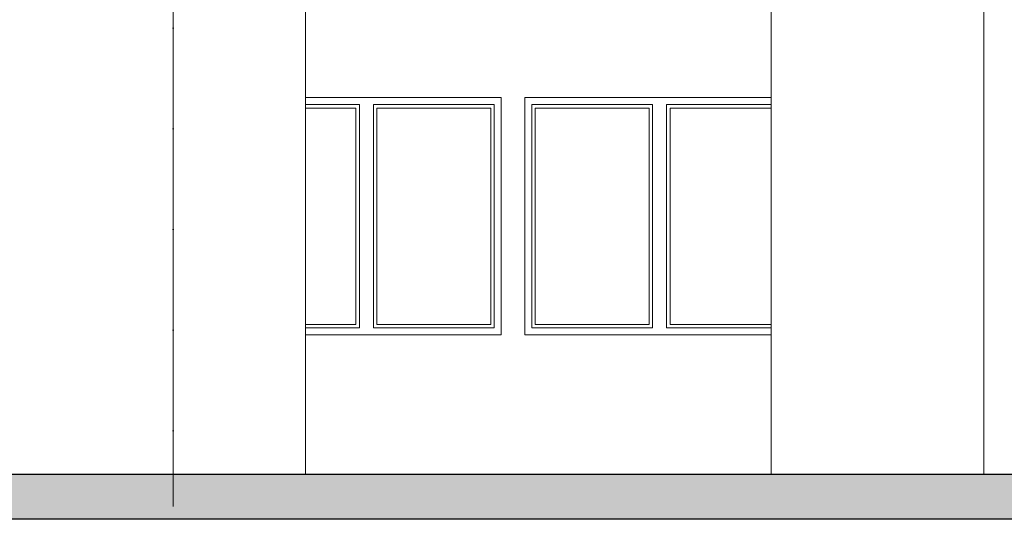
# Model space of a CAD drawing. Header units: centimetres. Extents: x -1103 to 10505, y -997 to 1780.
# Tile 3 of 102: x -339 to 366, y 329 to 687. Entities that reach past the tile are written whole.
import ezdxf
from ezdxf.enums import TextEntityAlignment as Align

# ---------------------------------------------------------------- set-up
doc = ezdxf.new("R2010")
doc.units = ezdxf.units.CM
doc.header["$LTSCALE"] = 0.1
doc.header["$MEASUREMENT"] = 0
doc.linetypes.add('Kropki i Kreski', pattern=[720, 360, -180, 0, -180])
for name, color, linetype in [('2_stropy.ISTN', 7, 'Continuous'), ('2_ściany wewnętrzne.ISTN', 7, 'Continuous'), ('2_ściany zewnętrzne.ISTN', 7, 'Continuous'), ('4_osie.ISTN', 7, 'Continuous')]:
    doc.layers.add(name, color=color, linetype=linetype)
doc.styles.add('GENERATED_STYLE_1', font='txt')

# ---------------------------------------------------------------- blocks, each defined once
blk = doc.blocks.new('ElemPrzekroju_7_1')
at = {"layer": '2_stropy.ISTN', "linetype": 'Continuous', "lineweight": 0}
blk.add_hatch(color=252, dxfattribs=at).paths.add_polyline_path([(-810.91, 329), (1553.14, 329), (1553.14, 361), (-810.91, 361)])
at = {"layer": '2_stropy.ISTN', "color": 252, "linetype": 'Continuous', "lineweight": 30}
for p, q in [((1553.14, 361), (-810.91, 361)), ((1553.14, 329), (-810.91, 329))]:
    blk.add_line(p, q, dxfattribs=at)
blk = doc.blocks.new('ElemPrzekroju_63_1')
at = {"layer": '2_ściany zewnętrzne.ISTN', "color": 252, "linetype": 'Continuous', "lineweight": 13}
for p, q in [((-134.24, 631), (5.77, 631)), ((5.77, 631), (5.77, 461)), ((-95.73, 626), (-134.24, 626)), ((-98.23, 623.5), (-134.24, 623.5)), ((-98.23, 468.5), (-98.23, 623.5)), ((-95.73, 466), (-95.73, 626)), ((-85.73, 626), (-85.73, 466)), ((0.77, 626), (-85.73, 626)), ((-83.23, 623.5), (-83.23, 468.5)), ((-1.73, 623.5), (-83.23, 623.5)), ((-1.73, 468.5), (-1.73, 623.5)), ((0.77, 466), (0.77, 626)), ((-134.24, 468.5), (-98.23, 468.5)), ((-134.24, 466), (-95.73, 466)), ((-85.73, 466), (0.77, 466)), ((-83.23, 468.5), (-1.73, 468.5)), ((5.77, 461), (-134.24, 461))]:
    blk.add_line(p, q, dxfattribs=at)
blk = doc.blocks.new('ElemPrzekroju_64_1')
at = {"layer": '2_ściany zewnętrzne.ISTN', "color": 252, "linetype": 'Continuous', "lineweight": 13}
for p, q in [((22.52, 461), (22.52, 631)), ((22.52, 631), (198.95, 631)), ((27.52, 626), (27.52, 466)), ((114.02, 626), (27.52, 626)), ((30.02, 623.5), (30.02, 468.5)), ((111.52, 623.5), (30.02, 623.5)), ((111.52, 468.5), (111.52, 623.5)), ((114.02, 466), (114.02, 626)), ((124.02, 626), (124.02, 466)), ((198.95, 626), (124.02, 626)), ((126.52, 623.5), (126.52, 468.5)), ((198.95, 623.5), (126.52, 623.5)), ((27.52, 466), (114.02, 466)), ((30.02, 468.5), (111.52, 468.5)), ((124.02, 466), (198.95, 466)), ((126.52, 468.5), (198.95, 468.5)), ((198.95, 461), (22.52, 461))]:
    blk.add_line(p, q, dxfattribs=at)
blk = doc.blocks.new('ElemPrzekroju_69_1')
at = {"layer": '2_ściany wewnętrzne.ISTN', "color": 252, "linetype": 'Continuous', "lineweight": 13}
for p, q in [((198.95, 811), (351.05, 811)), ((198.95, 811), (198.95, 743.55)), ((351.05, 811), (351.05, 743.55)), ((198.95, 731), (198.95, 721)), ((351.05, 731), (351.05, 721)), ((198.95, 694), (198.95, 361)), ((351.05, 694), (351.05, 361))]:
    blk.add_line(p, q, dxfattribs=at)
blk = doc.blocks.new('ElemPrzekroju_75_1')
at = {"layer": '2_ściany wewnętrzne.ISTN', "color": 252, "linetype": 'Continuous', "lineweight": 13}
for p, q in [((-226.7, 811), (-134.24, 811)), ((-134.24, 811), (-134.24, 743.55)), ((-228.91, 761.22), (-228.91, 761.05)), ((-228.91, 758.49), (-228.91, 743.55)), ((-228.91, 731.01), (-228.91, 721)), ((-134.24, 731.01), (-134.24, 721)), ((-228.91, 694), (-228.91, 361)), ((-134.24, 694), (-134.24, 361))]:
    blk.add_line(p, q, dxfattribs=at)
blk = doc.blocks.new('Standardowy znacznik osi[2]_1', base_point=(-228.91, 1700))
at = {"layer": '4_osie.ISTN', "color": 252, "linetype": 'Kropki i Kreski', "lineweight": 15}
blk.add_line((-228.91, 1600), (-228.91, -300), dxfattribs=at)
at = {"layer": '4_osie.ISTN', "color": 252, "lineweight": 0, "style": 'GENERATED_STYLE_1'}
blk.add_attdef('AC_MarkerText_1', text='', height=35, rotation=360, dxfattribs=at).set_placement((-228.91, 1742), align=Align.MIDDLE_CENTER)

msp = doc.modelspace()

# ---------------------------------------------------------------- block references
at = {"layer": '2_stropy.ISTN', "lineweight": 0}
msp.add_blockref('ElemPrzekroju_7_1', (0, 0), dxfattribs=at)
at = {"layer": '2_ściany wewnętrzne.ISTN', "lineweight": 0}
for name in ['ElemPrzekroju_75_1', 'ElemPrzekroju_69_1']:
    msp.add_blockref(name, (0, 0), dxfattribs=at)
at = {"layer": '2_ściany zewnętrzne.ISTN', "lineweight": 0}
for name in ['ElemPrzekroju_63_1', 'ElemPrzekroju_64_1']:
    msp.add_blockref(name, (0, 0), dxfattribs=at)
at = {"layer": '4_osie.ISTN', "color": 252, "linetype": 'Continuous', "lineweight": 0}
msp.add_blockref('Standardowy znacznik osi[2]_1', (-228.91, 1700), dxfattribs=at)

doc.saveas('drawing.dxf')
